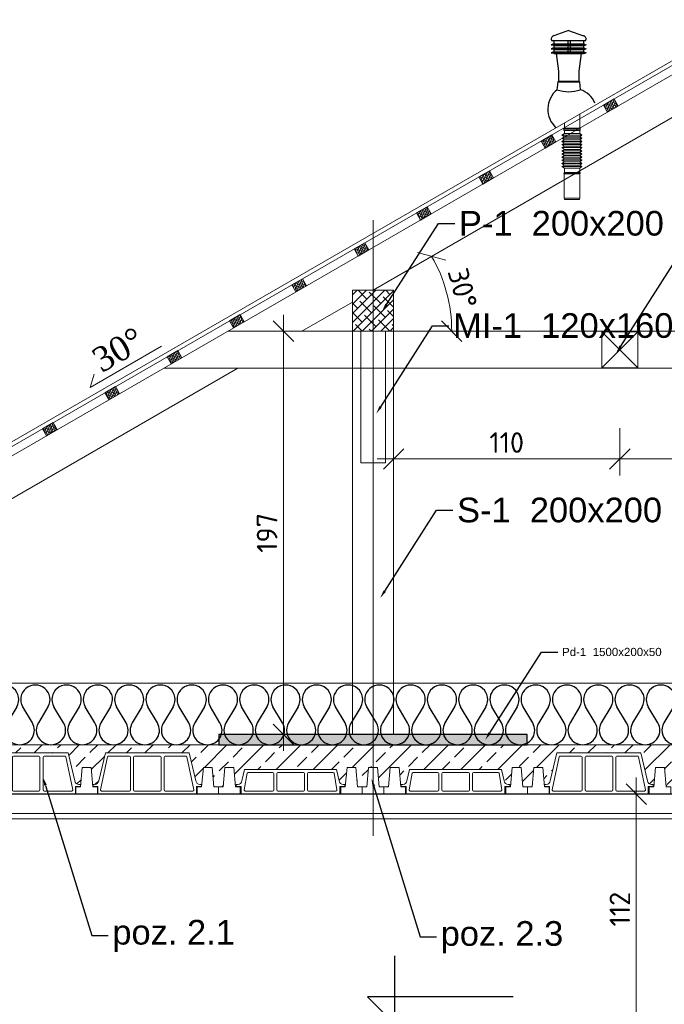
# Model space of a CAD drawing. Header units: millimetres. Extents: x 30042 to 52526, y 144 to 6858.
# Tile 20 of 28: x 41749 to 42062, y 4401 to 4880. Entities that reach past the tile are written whole.
import ezdxf
from ezdxf import colors
from ezdxf.entities.mleader import LeaderData, LeaderLine
from ezdxf.enums import TextEntityAlignment as Align
from ezdxf.math import Vec2, Vec3

# ---------------------------------------------------------------- set-up
doc = ezdxf.new("R2010")
doc.units = ezdxf.units.MM
doc.header["$LTSCALE"] = 100
doc.layers.add('BD_itc', color=1, linetype='Continuous')
for name, color, linetype, lineweight in [('BS_3d-krokiew', 42, 'Continuous', 5), ('Dachy', 7, 'Continuous', 9), ('sciany_wew', 7, 'Continuous', 18)]:
    doc.layers.add(name, color=color, linetype=linetype, lineweight=lineweight)
doc.styles.add('ISO', font='isocpeur.ttf')
doc.styles.add('ISOC', font='isocpeur.ttf')
doc.styles.get("Standard").update_dxf_attribs({"font": 'arial.ttf'})
doc.dimstyles.new('Ł_B 1-50', dxfattribs={"dimtxt": 10, "dimasz": 10, "dimexe": 8, "dimexo": 1, "dimgap": 3, "dimtad": 1, "dimdec": 0, "dimrnd": 0.5, "dimzin": 1, "dimdsep": 46, "dimtxsty": 'ISO', "dimblk": 'OBLIQUE', "dimcen": 10, "dimdle": 8, "dimclrd": 256, "dimclre": 256, "dimclrt": 7, "dimadec": 0, "dimazin": 0, "dimtfac": 1, "dimtdec": 0, "dimtix": 1, "dimtmove": 0, "dimatfit": 2, "dimfxl": 15, "dimfxlon": 1, "dimlwd": -1, "dimlwe": -1, "dimarcsym": 2})

# ---------------------------------------------------------------- blocks, each defined once
blk = doc.blocks.new('*U451')
h = blk.add_hatch(color=256)
h.dxf.hatch_style = 1
h.paths.add_polyline_path([(500, 349.33), (486.67, 349.33), (500, 336)])
blk.add_lwpolyline([(557.64, 349.33), (500, 349.33), (500, 369.33)])
blk.add_lwpolyline([(500, 336), (500, 349.33), (486.67, 349.33)], close=True)
for p in [(500, 336), (0, 0)]:
    blk.add_point(p)
at = {"style": 'ISOC', "flags": 2}
blk.add_attdef('WYSOKOŚĆ', text='', height=10, dxfattribs=at).set_placement((502.65, 349.33), align=Align.BOTTOM_LEFT)
blk = doc.blocks.new('*U253')
blk.add_lwpolyline([(500, 300), (500, 286.67), (486.67, 286.67)], close=True)
blk.add_lwpolyline([(557.64, 286.67), (500, 286.67), (500, 266.67)])
for p in [(500, 300), (0, 0)]:
    blk.add_point(p)
at = {"style": 'ISOC', "flags": 2}
blk.add_attdef('WYSOKOŚĆ', text='', height=10, dxfattribs=at).set_placement((502.65, 268.67), align=Align.BOTTOM_LEFT)
blk = doc.blocks.new('postak')
at = {"color": 3, "lineweight": 5}
for p, q in [((12700.5, -8265), (12668.1, -8400.6)), ((12711.4, -8284), (12677.5, -8444.4)), ((12700.5, -8265), (13108.5, -8265)), ((12716.3, -8280), (12817.4, -8280)), ((12822.4, -8285), (12822.4, -8445)), ((12837.4, -8285), (12837.4, -8445)), ((12842.4, -8280), (12966.7, -8280)), ((12971.7, -8285), (12971.7, -8445)), ((12986.7, -8285), (12986.7, -8445)), ((12991.7, -8280), (13092.8, -8280)), ((13097.6, -8283.8), (13131.6, -8445)), ((13108.5, -8265), (13141, -8400.6)), ((12640.5, -8428), (12640.5, -8418)), ((12640.5, -8418), (12648.3, -8418)), ((12640.5, -8428), (12664.5, -8428)), ((12664.5, -8465), (12664.5, -8428)), ((13144.5, -8428), (13168.5, -8428)), ((13144.5, -8465), (13144.5, -8428)), ((13160.8, -8418), (13168.5, -8418)), ((13168.5, -8428), (13168.5, -8418)), ((12664.5, -8465), (13144.5, -8465)), ((12682.5, -8450), (12817.4, -8450)), ((12842.4, -8450), (12966.7, -8450)), ((12991.7, -8450), (13126.6, -8450))]:
    blk.add_line(p, q, dxfattribs=at)
for centre, radius, start, end in [((12716.3, -8285), 5, 90, 168.0807), ((12817.4, -8285), 5, 0, 90), ((12842.4, -8285), 5, 90, 180), ((12966.7, -8285), 5, 0, 90), ((12991.7, -8285), 5, 90, 180), ((13092.8, -8285), 5, 13.4534, 90), ((12648.3, -8398), 20, 270, 352.5885), ((13160.8, -8398), 20, 187.4115, 270), ((12682.5, -8445), 5, 172.5885, 270), ((12817.4, -8445), 5, 270, 0), ((12842.4, -8445), 5, 180, 270), ((12966.7, -8445), 5, 270, 0), ((12991.7, -8445), 5, 180, 270), ((13126.6, -8445), 5, 270, 7.4115)]:
    blk.add_arc(centre, radius, start, end, dxfattribs=at)
blk = doc.blocks.new('125')
at = {"lineweight": 5}
for p, q in [((-376.8, 120), (-389.2, 64.4)), ((-364.6, 101.1), (-378.1, 20.8)), ((-376.8, 120), (71.2, 120)), ((-359.7, 105), (-239.9, 105)), ((-234.9, 100), (-234.9, 20)), ((-219.9, 100), (-219.9, 20)), ((-214.9, 105), (-90.6, 105)), ((-85.6, 100), (-85.6, 20)), ((-70.6, 100), (-70.6, 20)), ((-65.6, 105), (54.2, 105)), ((59.1, 101.1), (72.6, 20.8)), ((71.2, 120), (83.7, 64.4)), ((-416.8, 37), (-416.8, 47)), ((-416.8, 47), (-409, 47)), ((-416.8, 37), (-392.8, 37)), ((-392.8, 0), (-392.8, 37)), ((-392.8, 0), (87.2, 0)), ((-373.2, 15), (-239.9, 15)), ((-214.9, 15), (-90.6, 15)), ((-65.6, 15), (69.3, 15)), ((87.2, 0), (87.2, 37)), ((87.2, 37), (111.2, 37)), ((103.5, 47), (111.2, 47)), ((111.2, 37), (111.2, 47))]:
    blk.add_line(p, q, dxfattribs=at)
for centre, radius, start, end in [((-359.7, 100), 5, 90, 167.3906), ((-239.9, 100), 5, 0, 90), ((-214.9, 100), 5, 90, 180), ((-90.6, 100), 5, 0, 90), ((-65.6, 100), 5, 90, 180), ((54.2, 100), 5, 12.6094, 90), ((-409, 67), 20, 270, 352.5885), ((103.5, 67), 20, 187.4115, 270), ((-373.2, 20), 5, 170.4482, 270), ((-239.9, 20), 5, 270, 0), ((-214.9, 20), 5, 180, 270), ((-90.6, 20), 5, 270, 0), ((-65.6, 20), 5, 180, 270), ((67.6, 20), 5, 270, 9.5518)]:
    blk.add_arc(centre, radius, start, end, dxfattribs=at)
blk = doc.blocks.new('IZ-OC2')
blk.add_lwpolyline([(0, 0, 0.579795), (0.202, 0.353), (0.048, 0.616, -1.746806), (0.452, 0.616), (0.298, 0.353, 1.746806), (0.702, 0.353), (0.548, 0.616, -1.746806), (0.952, 0.616), (0.798, 0.353, 0.579795), (1, 0)], format="xyb")
blk = doc.blocks.new('*U453')
h = blk.add_hatch(color=256)
h.dxf.hatch_style = 1
h.paths.add_polyline_path([(519.21, 312), (505.88, 298.67), (519.21, 298.67)])
blk.add_lwpolyline([(519.21, 312), (519.21, 298.67), (505.88, 298.67)], close=True)
blk.add_lwpolyline([(576.85, 298.67), (519.21, 298.67), (519.21, 278.67)])
for p in [(519.21, 312), (0, 0)]:
    blk.add_point(p)
at = {"style": 'ISOC', "flags": 2}
blk.add_attdef('WYSOKOŚĆ', text='', height=10, dxfattribs=at).set_placement((521.86, 280.67), align=Align.BOTTOM_LEFT)
blk = doc.blocks.new('*U499')
blk.add_lwpolyline([(405.5, 213.33), (347.86, 213.33), (347.86, 233.33)])
blk.add_lwpolyline([(347.86, 200), (347.86, 213.33), (334.53, 213.33)], close=True)
for p in [(347.86, 200), (0, 0)]:
    blk.add_point(p)
at = {"style": 'ISOC', "flags": 2}
blk.add_attdef('WYSOKOŚĆ', text='', height=10, dxfattribs=at).set_placement((350.52, 213.33), align=Align.BOTTOM_LEFT)
blk = doc.blocks.new('_Oblique')
at = {"color": 0, "linetype": 'ByBlock', "lineweight": -2}
blk.add_line((-0.5, -0.5), (0.5, 0.5), dxfattribs=at)
blk = doc.blocks.new('*D500')
at = {"layer": 'Defpoints', "color": 0, "transparency": 16777216}
for p in [(41974.61, 4503.59), (42048.64, 4503.59), (41974.61, 4391.59)]:
    blk.add_point(p, dxfattribs=at)
at = {"layer": 'sciany_wew', "transparency": 16777216}
for p, q in [((42048.64, 4383.59), (42048.64, 4511.59)), ((42033.64, 4503.59), (42056.64, 4503.59)), ((42033.64, 4391.59), (42056.64, 4391.59))]:
    blk.add_line(p, q, dxfattribs=at)
at = {"layer": 'sciany_wew', "transparency": 16777216, "xscale": 10, "yscale": 10, "zscale": 10}
for p, rotation in [((42048.64, 4503.59), 90), ((42048.64, 4391.59), 270)]:
    blk.add_blockref('_Oblique', p, dxfattribs=dict(at, rotation=rotation))
at = {"layer": 'sciany_wew', "color": 7, "transparency": 16777216, "insert": (42040.64, 4447.59), "char_height": 10, "attachment_point": 5, "rotation": 90, "style": 'ISO'}
blk.add_mtext('112', dxfattribs=at)
blk = doc.blocks.new('*D679')
at = {"layer": 'Defpoints', "color": 0, "transparency": 16777216}
for p in [(41930.61, 4728.84), (41877.04, 4532.59), (41930.61, 4532.59)]:
    blk.add_point(p, dxfattribs=at)
at = {"layer": 'sciany_wew', "transparency": 16777216}
for p, q in [((41877.04, 4736.84), (41877.04, 4524.59)), ((41892.04, 4728.84), (41869.04, 4728.84)), ((41892.04, 4532.59), (41869.04, 4532.59))]:
    blk.add_line(p, q, dxfattribs=at)
at = {"layer": 'sciany_wew', "transparency": 16777216, "xscale": 10, "yscale": 10, "zscale": 10}
for p, rotation in [((41877.04, 4728.84), 90), ((41877.04, 4532.59), 270)]:
    blk.add_blockref('_Oblique', p, dxfattribs=dict(at, rotation=rotation))
at = {"layer": 'sciany_wew', "color": 7, "transparency": 16777216, "insert": (41869.04, 4630.72), "char_height": 10, "attachment_point": 5, "rotation": 90, "style": 'ISO'}
blk.add_mtext('197', dxfattribs=at)
blk = doc.blocks.new('bgb')
at = {"layer": 'sciany_wew'}
for p, q in [((41672.79, 4779), (41690.29, 4761.5)), ((41672.79, 4761.5), (41690.29, 4779))]:
    blk.add_line(p, q, dxfattribs=at)
blk.add_lwpolyline([(41672.79, 4761.5), (41690.29, 4761.5), (41690.29, 4779), (41672.79, 4779)], close=True, dxfattribs=at)
blk = doc.blocks.new('*D682')
at = {"layer": 'Defpoints', "color": 0, "transparency": 16777216}
for p in [(41930.61, 4728.84), (42040.61, 4719.84), (42040.61, 4666.69)]:
    blk.add_point(p, dxfattribs=at)
at = {"layer": 'sciany_wew', "transparency": 16777216}
for p, q in [((41930.61, 4681.69), (41930.61, 4658.69)), ((42040.61, 4681.69), (42040.61, 4658.69)), ((41922.61, 4666.69), (42048.61, 4666.69))]:
    blk.add_line(p, q, dxfattribs=at)
at = {"layer": 'sciany_wew', "transparency": 16777216, "xscale": 10, "yscale": 10, "zscale": 10, "rotation": 180}
blk.add_blockref('_Oblique', (41930.61, 4666.69), dxfattribs=at)
at = {"layer": 'sciany_wew', "transparency": 16777216, "xscale": 10, "yscale": 10, "zscale": 10}
blk.add_blockref('_Oblique', (42040.61, 4666.69), dxfattribs=at)
at = {"layer": 'sciany_wew', "color": 7, "transparency": 16777216, "insert": (41985.61, 4674.69), "char_height": 10, "attachment_point": 5, "style": 'ISO'}
blk.add_mtext('110', dxfattribs=at)
blk = doc.blocks.new('*D683')
at = {"layer": 'Defpoints', "color": 0, "transparency": 16777216}
for p in [(42040.61, 4719.84), (42160.61, 4719.84), (42160.61, 4666.69)]:
    blk.add_point(p, dxfattribs=at)
at = {"layer": 'sciany_wew', "transparency": 16777216}
for p, q in [((42040.61, 4681.69), (42040.61, 4658.69)), ((42160.61, 4681.69), (42160.61, 4658.69)), ((42032.61, 4666.69), (42168.61, 4666.69))]:
    blk.add_line(p, q, dxfattribs=at)
at = {"layer": 'sciany_wew', "transparency": 16777216, "xscale": 10, "yscale": 10, "zscale": 10, "rotation": 180}
blk.add_blockref('_Oblique', (42040.61, 4666.69), dxfattribs=at)
at = {"layer": 'sciany_wew', "transparency": 16777216, "xscale": 10, "yscale": 10, "zscale": 10}
blk.add_blockref('_Oblique', (42160.61, 4666.69), dxfattribs=at)
at = {"layer": 'sciany_wew', "color": 7, "transparency": 16777216, "insert": (42100.61, 4674.69), "char_height": 10, "attachment_point": 5, "style": 'ISO'}
blk.add_mtext('120', dxfattribs=at)
blk = doc.blocks.new('*D686')
at = {"layer": 'Defpoints', "color": 0, "transparency": 16777216}
for p in [(42118.61, 4863.16), (41920.61, 4748.84), (41957.53, 4742.74), (41849.97, 4728.84), (42351.25, 4728.84)]:
    blk.add_point(p, dxfattribs=at)
at = {"layer": 'sciany_wew', "transparency": 16777216}
blk.add_arc((41885.97, 4728.84), 72.9, 0, 30, dxfattribs=at)
at = {"layer": 'sciany_wew', "transparency": 16777216, "xscale": 10, "yscale": 10, "zscale": 10}
for p, rotation in [((41949.1, 4765.29), 119.9999999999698), ((41958.86, 4728.84), 270)]:
    blk.add_blockref('_Oblique', p, dxfattribs=dict(at, rotation=rotation))
at = {"layer": 'sciany_wew', "color": 7, "transparency": 16777216, "insert": (41964.11, 4749.78), "char_height": 10, "attachment_point": 5, "rotation": 285, "style": 'ISO'}
blk.add_mtext('30%%d', dxfattribs=at)

msp = doc.modelspace()

# ---------------------------------------------------------------- hatches: boundary and pattern name
msp.add_hatch(color=256).paths.add_polyline_path([(41845.61, 4527.59), (41995.61, 4527.59), (41995.61, 4532.59), (41845.61, 4532.59)])
h = msp.add_hatch()
h.set_pattern_fill('ANSI33', color=256, scale=2, style=0)
edge = h.paths.add_edge_path()
edge.add_line((41731.47, 4523.59), (41772.27, 4523.59))
edge.add_line((41772.27, 4523.59), (41775.51, 4510.03))
edge.add_arc((41777.49, 4510.29), 2, 187.4115, 270)
edge.add_line((41777.49, 4508.29), (41778.42, 4508.29))
edge.add_line((41778.42, 4508.29), (41779.17, 4516.59))
edge.add_line((41779.17, 4516.59), (41783.47, 4516.59))
edge.add_line((41783.47, 4516.59), (41784.21, 4508.29))
edge.add_line((41784.21, 4508.29), (41785.16, 4508.29))
edge.add_arc((41785.16, 4510.29), 2, 270, 352.5885)
edge.add_line((41787.14, 4510.03), (41790.38, 4523.59))
edge.add_line((41790.38, 4523.59), (41831.18, 4523.59))
edge.add_line((41831.18, 4523.59), (41834.43, 4510.03))
edge.add_arc((41836.41, 4510.29), 2, 187.4115, 270)
edge.add_line((41836.41, 4508.29), (41837.34, 4508.29))
edge.add_line((41837.34, 4508.29), (41838.08, 4516.59))
edge.add_line((41838.08, 4516.59), (41842.38, 4516.59))
edge.add_line((41842.38, 4516.59), (41843.23, 4507.09))
edge.add_line((41843.23, 4507.09), (41845.48, 4507.09))
edge.add_line((41845.48, 4507.09), (41845.48, 4507.09))
edge.add_line((41845.48, 4507.09), (41847.73, 4507.09))
edge.add_line((41847.73, 4507.09), (41848.58, 4516.59))
edge.add_line((41848.58, 4516.59), (41852.88, 4516.59))
edge.add_line((41852.88, 4516.59), (41853.73, 4507.09))
edge.add_line((41853.73, 4507.09), (41855.98, 4507.09))
edge.add_line((41855.98, 4507.09), (41855.98, 4503.59))
edge.add_line((41855.98, 4503.59), (41856.48, 4503.59))
edge.add_line((41856.48, 4503.59), (41856.48, 4507.29))
edge.add_line((41856.48, 4507.29), (41854.08, 4507.29))
edge.add_line((41854.08, 4507.29), (41854.08, 4508.29))
edge.add_line((41854.08, 4508.29), (41854.86, 4508.29))
edge.add_ellipse((41854.86, 4510.29), major_axis=(-1.41, 1.41), ratio=1, start_angle=135, end_angle=217.5885)
edge.add_line((41856.84, 4510.03), (41858.08, 4515.59))
edge.add_line((41858.08, 4515.59), (41870.03, 4515.59))
edge.add_line((41870.03, 4515.59), (41870.03, 4527.59))
edge.add_line((41870.03, 4527.59), (41845.61, 4527.59))
edge.add_line((41845.61, 4527.59), (41600.61, 4527.59))
edge.add_line((41600.61, 4527.59), (41600.61, 4507.09))
edge.add_line((41600.61, 4507.09), (41601.57, 4507.09))
edge.add_line((41601.57, 4507.09), (41602.42, 4516.59))
edge.add_line((41602.42, 4516.59), (41606.72, 4516.59))
edge.add_line((41606.72, 4516.59), (41607.47, 4508.29))
edge.add_line((41607.47, 4508.29), (41608.41, 4508.29))
edge.add_arc((41608.41, 4510.29), 2, 270, 352.5885)
edge.add_line((41610.4, 4510.03), (41613.64, 4523.59))
edge.add_line((41613.64, 4523.59), (41654.44, 4523.59))
edge.add_line((41654.44, 4523.59), (41657.68, 4510.03))
edge.add_arc((41659.67, 4510.29), 2, 187.4115, 270)
edge.add_line((41659.67, 4508.29), (41660.6, 4508.29))
edge.add_line((41660.6, 4508.29), (41661.34, 4516.59))
edge.add_line((41661.34, 4516.59), (41665.64, 4516.59))
edge.add_line((41665.64, 4516.59), (41666.38, 4508.29))
edge.add_line((41666.38, 4508.29), (41667.33, 4508.29))
edge.add_arc((41667.33, 4510.29), 2, 270, 352.5885)
edge.add_line((41669.31, 4510.03), (41672.55, 4523.59))
edge.add_line((41672.55, 4523.59), (41713.35, 4523.59))
edge.add_line((41713.35, 4523.59), (41716.6, 4510.03))
edge.add_arc((41718.58, 4510.29), 2, 187.4115, 270)
edge.add_line((41718.58, 4508.29), (41719.51, 4508.29))
edge.add_line((41719.51, 4508.29), (41720.25, 4516.59))
edge.add_line((41720.25, 4516.59), (41724.55, 4516.59))
edge.add_line((41724.55, 4516.59), (41725.3, 4508.29))
edge.add_line((41725.3, 4508.29), (41726.24, 4508.29))
edge.add_arc((41726.24, 4510.29), 2, 270, 352.5885)
edge.add_line((41728.22, 4510.03), (41731.47, 4523.59))
h = msp.add_hatch()
h.set_pattern_fill('ANSI33', color=256, scale=2, style=0)
h.paths.add_polyline_path([(41904.86, 4503.59), (41904.86, 4507.09), (41907.11, 4507.09), (41907.96, 4516.59), (41912.26, 4516.59), (41913.11, 4507.09), (41917.61, 4507.09), (41918.46, 4516.59), (41920.61, 4516.59), (41920.61, 4527.59), (41870.03, 4527.59), (41870.03, 4515.59), (41902.88, 4515.59), (41904.13, 4510.03), (41904.13, 4509.99), (41904.14, 4509.94), (41904.15, 4509.9), (41904.16, 4509.85), (41904.17, 4509.81), (41904.18, 4509.77), (41904.19, 4509.72), (41904.21, 4509.68), (41904.22, 4509.64), (41904.24, 4509.6), (41904.25, 4509.55), (41904.27, 4509.51), (41904.29, 4509.47), (41904.31, 4509.43), (41904.33, 4509.39), (41904.35, 4509.35), (41904.37, 4509.31), (41904.39, 4509.27), (41904.41, 4509.23), (41904.44, 4509.19), (41904.46, 4509.16), (41904.49, 4509.12), (41904.52, 4509.08), (41904.54, 4509.05), (41904.57, 4509.01), (41904.6, 4508.98), (41904.63, 4508.95), (41904.66, 4508.91), (41904.69, 4508.88), (41904.72, 4508.85), (41904.76, 4508.82), (41904.79, 4508.79), (41904.83, 4508.76), (41904.86, 4508.73), (41904.9, 4508.7), (41904.93, 4508.67), (41904.97, 4508.65), (41905.01, 4508.62), (41905.04, 4508.6), (41905.08, 4508.58), (41905.12, 4508.55), (41905.16, 4508.53), (41905.2, 4508.51), (41905.24, 4508.49), (41905.28, 4508.47), (41905.32, 4508.45), (41905.36, 4508.43), (41905.41, 4508.42), (41905.45, 4508.4), (41905.49, 4508.39), (41905.53, 4508.38), (41905.58, 4508.36), (41905.62, 4508.35), (41905.66, 4508.34), (41905.71, 4508.33), (41905.75, 4508.32), (41905.8, 4508.31), (41905.84, 4508.31), (41905.89, 4508.3), (41905.93, 4508.3), (41905.98, 4508.29), (41906.02, 4508.29), (41906.07, 4508.29), (41906.11, 4508.29), (41906.88, 4508.29), (41906.88, 4507.29), (41904.48, 4507.29), (41904.48, 4503.59)])
at = {"layer": 'BS_3d-krokiew'}
h = msp.add_hatch(dxfattribs=at)
h.set_pattern_fill('ANSI38', color=256, scale=0.25, angle=145, style=0)
h.set_pattern_definition([(110, (48950.1362, 3676.7293), (0.74588102, 0.27147849), []), (20, (48950.1362, 3676.7293), (1.76324052, -0.20292404), [1.984375, -1.190625])])
h.paths.add_polyline_path([(42034.63, 4835.46), (42039.83, 4838.46), (42037.83, 4841.92), (42032.63, 4838.92)])
h = msp.add_hatch(dxfattribs=at)
h.set_pattern_fill('ANSI38', color=256, scale=0.25, angle=145, style=0)
h.set_pattern_definition([(110, (48980.4471, 3659.2293), (0.74588102, 0.27147849), []), (20, (48980.4471, 3659.2293), (1.76324052, -0.20292404), [1.984375, -1.190625])])
h.paths.add_polyline_path([(42004.32, 4817.96), (42009.52, 4820.96), (42007.52, 4824.42), (42002.32, 4821.42)])
h = msp.add_hatch(dxfattribs=at)
h.set_pattern_fill('ANSI38', color=256, scale=0.25, angle=145, style=0)
h.set_pattern_definition([(110, (49010.758, 3641.7293), (0.74588102, 0.27147849), []), (20, (49010.758, 3641.7293), (1.76324052, -0.20292404), [1.984375, -1.190625])])
h.paths.add_polyline_path([(41974.01, 4800.46), (41979.21, 4803.46), (41977.21, 4806.92), (41972.01, 4803.92)])
h = msp.add_hatch(dxfattribs=at)
h.set_pattern_fill('ANSI38', color=256, scale=0.25, angle=145, style=0)
h.set_pattern_definition([(110, (49041.0689, 3624.2293), (0.74588102, 0.27147849), []), (20, (49041.0689, 3624.2293), (1.76324052, -0.20292404), [1.984375, -1.190625])])
h.paths.add_polyline_path([(41943.7, 4782.96), (41948.9, 4785.96), (41946.9, 4789.42), (41941.7, 4786.42)])
h = msp.add_hatch(dxfattribs=at)
h.set_pattern_fill('ANSI38', color=256, scale=0.25, angle=145, style=0)
h.set_pattern_definition([(110, (49071.3798, 3606.7293), (0.74588102, 0.27147849), []), (20, (49071.3798, 3606.7293), (1.76324052, -0.20292404), [1.984375, -1.190625])])
h.paths.add_polyline_path([(41913.39, 4765.46), (41918.59, 4768.46), (41916.59, 4771.92), (41911.39, 4768.92)])
h = msp.add_hatch(dxfattribs=at)
h.set_pattern_fill('ANSI38', color=256, scale=0.25, angle=145, style=0)
h.set_pattern_definition([(110, (49101.6907, 3589.2293), (0.74588102, 0.27147849), []), (20, (49101.6907, 3589.2293), (1.76324052, -0.20292404), [1.984375, -1.190625])])
h.paths.add_polyline_path([(41883.08, 4747.96), (41888.27, 4750.96), (41886.27, 4754.42), (41881.08, 4751.42)])
h = msp.add_hatch(dxfattribs=at)
h.set_pattern_fill('ANSI38', color=256)
h.set_pattern_definition([(45, (0, 50.0992), (-2.24506403, 2.24506403), []), (135, (0, 50.0992), (-6.7351921, 2.24506403), [7.9375, -4.7625])])
h.paths.add_polyline_path([(41920.61, 4748.84), (41917.04, 4748.84), (41910.61, 4745.84), (41910.61, 4728.84), (41920.61, 4728.84)])
h.paths.add_polyline_path([(41930.61, 4748.84), (41920.61, 4748.84), (41920.61, 4728.84), (41926.61, 4728.84), (41930.61, 4728.84)])
h.paths.add_polyline_path([(41917.04, 4748.84), (41910.61, 4748.84), (41910.61, 4745.84)], flags=17)
h = msp.add_hatch(dxfattribs=at)
h.set_pattern_fill('ANSI38', color=256, scale=0.25, angle=145, style=0)
h.set_pattern_definition([(110, (49132.00155, 3571.7293), (0.74588102, 0.27147849), []), (20, (49132.00155, 3571.7293), (1.76324052, -0.20292404), [1.984375, -1.190625])])
h.paths.add_polyline_path([(41852.77, 4730.46), (41857.96, 4733.46), (41855.96, 4736.92), (41850.77, 4733.92)])
h = msp.add_hatch(dxfattribs=at)
h.set_pattern_fill('ANSI38', color=256, scale=0.25, angle=145, style=0)
h.set_pattern_definition([(110, (49162.31244, 3554.2293), (0.74588102, 0.27147849), []), (20, (49162.31244, 3554.2293), (1.763240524, -0.20292404), [1.984375, -1.190625])])
h.paths.add_polyline_path([(41822.46, 4712.96), (41827.65, 4715.96), (41825.65, 4719.42), (41820.46, 4716.42)])
h = msp.add_hatch(dxfattribs=at)
h.set_pattern_fill('ANSI38', color=256, scale=0.25, angle=145, style=0)
h.set_pattern_definition([(110, (49192.6233, 3536.7293), (0.74588102, 0.27147849), []), (20, (49192.6233, 3536.7293), (1.763240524, -0.20292404), [1.984375, -1.190625])])
h.paths.add_polyline_path([(41792.15, 4695.46), (41797.34, 4698.46), (41795.34, 4701.92), (41790.15, 4698.92)])
h = msp.add_hatch(dxfattribs=at)
h.set_pattern_fill('ANSI38', color=256, scale=0.25, angle=145, style=0)
h.set_pattern_definition([(110, (49222.9342, 3519.2293), (0.74588102, 0.27147849), []), (20, (49222.9342, 3519.2293), (1.763240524, -0.20292404), [1.984375, -1.190625])])
h.paths.add_polyline_path([(41761.83, 4677.96), (41767.03, 4680.96), (41765.03, 4684.42), (41759.83, 4681.42)])
at = {"layer": 'sciany_wew'}
h = msp.add_hatch(dxfattribs=at)
h.set_pattern_fill('ANSI33', color=256, scale=2, style=0)
edge = h.paths.add_edge_path()
edge.add_line((42280.61, 4527.59), (42205.61, 4527.59))
edge.add_line((42205.61, 4527.59), (41920.61, 4527.59))
edge.add_line((41920.61, 4527.59), (41920.61, 4516.59))
edge.add_line((41920.61, 4516.59), (41922.76, 4516.59))
edge.add_line((41922.76, 4516.59), (41923.61, 4507.09))
edge.add_line((41923.61, 4507.09), (41925.86, 4507.09))
edge.add_line((41925.86, 4507.09), (41928.11, 4507.09))
edge.add_line((41928.11, 4507.09), (41928.96, 4516.59))
edge.add_line((41928.96, 4516.59), (41933.26, 4516.59))
edge.add_line((41933.26, 4516.59), (41934.09, 4507.29))
edge.add_line((41934.09, 4507.29), (41934.33, 4507.29))
edge.add_line((41934.33, 4507.29), (41934.33, 4508.29))
edge.add_line((41934.33, 4508.29), (41935.1, 4508.29))
edge.add_ellipse((41935.1, 4510.29), major_axis=(1.41, 1.41), ratio=1, start_angle=225, end_angle=307.5885)
edge.add_line((41937.09, 4510.03), (41938.33, 4515.59))
edge.add_line((41938.33, 4515.59), (41983.13, 4515.59))
edge.add_line((41983.13, 4515.59), (41984.37, 4510.03))
edge.add_ellipse((41986.36, 4510.29), major_axis=(1.41, 1.41), ratio=1, start_angle=142.4115, end_angle=225)
edge.add_line((41986.36, 4508.29), (41987.13, 4508.29))
edge.add_line((41987.13, 4508.29), (41987.13, 4507.09))
edge.add_line((41987.13, 4507.09), (41987.48, 4507.09))
edge.add_line((41987.48, 4507.09), (41988.33, 4516.59))
edge.add_line((41988.33, 4516.59), (41992.63, 4516.59))
edge.add_line((41992.63, 4516.59), (41993.48, 4507.09))
edge.add_line((41993.48, 4507.09), (41995.73, 4507.09))
edge.add_line((41995.73, 4507.09), (41997.98, 4507.09))
edge.add_line((41997.98, 4507.09), (41998.83, 4516.59))
edge.add_line((41998.83, 4516.59), (42003.13, 4516.59))
edge.add_line((42003.13, 4516.59), (42003.88, 4508.29))
edge.add_line((42003.88, 4508.29), (42004.83, 4508.29))
edge.add_arc((42004.83, 4510.29), 2, 270, 352.5885)
edge.add_line((42006.81, 4510.03), (42010.06, 4523.59))
edge.add_line((42010.06, 4523.59), (42050.86, 4523.59))
edge.add_line((42050.86, 4523.59), (42054.1, 4510.03))
edge.add_arc((42056.08, 4510.29), 2, 187.4115, 270)
edge.add_line((42056.08, 4508.29), (42056.86, 4508.29))
edge.add_line((42056.86, 4508.29), (42056.86, 4507.09))
edge.add_line((42056.86, 4507.09), (42057.16, 4507.09))
edge.add_line((42057.16, 4507.09), (42058.01, 4516.59))
edge.add_line((42058.01, 4516.59), (42062.31, 4516.59))
edge.add_line((42062.31, 4516.59), (42063.15, 4507.29))
edge.add_line((42063.15, 4507.29), (42063.43, 4507.29))
edge.add_line((42063.43, 4507.29), (42063.43, 4508.29))
edge.add_line((42063.43, 4508.29), (42064.2, 4508.29))
edge.add_arc((42064.2, 4510.29), 2, 270, 352.5885)
edge.add_line((42066.19, 4510.03), (42069.43, 4523.59))
edge.add_line((42069.43, 4523.59), (42110.23, 4523.59))
edge.add_line((42110.23, 4523.59), (42113.47, 4510.03))
edge.add_arc((42115.46, 4510.29), 2, 187.4115, 270)
edge.add_line((42115.46, 4508.29), (42116.23, 4508.29))
edge.add_line((42116.23, 4508.29), (42116.23, 4507.09))
edge.add_line((42116.23, 4507.09), (42116.54, 4507.09))
edge.add_line((42116.54, 4507.09), (42117.39, 4516.59))
edge.add_line((42117.39, 4516.59), (42121.69, 4516.59))
edge.add_line((42121.69, 4516.59), (42122.52, 4507.29))
edge.add_line((42122.52, 4507.29), (42122.81, 4507.29))
edge.add_line((42122.81, 4507.29), (42122.81, 4508.29))
edge.add_line((42122.81, 4508.29), (42123.58, 4508.29))
edge.add_arc((42123.58, 4510.29), 2, 270, 352.5885)
edge.add_line((42125.56, 4510.03), (42128.81, 4523.59))
edge.add_line((42128.81, 4523.59), (42169.61, 4523.59))
edge.add_line((42169.61, 4523.59), (42172.85, 4510.03))
edge.add_arc((42174.83, 4510.29), 2, 187.4115, 270)
edge.add_line((42174.83, 4508.29), (42175.78, 4508.29))
edge.add_line((42175.78, 4508.29), (42176.52, 4516.59))
edge.add_line((42176.52, 4516.59), (42180.82, 4516.59))
edge.add_line((42180.82, 4516.59), (42181.67, 4507.09))
edge.add_line((42181.67, 4507.09), (42183.92, 4507.09))
edge.add_line((42183.92, 4507.09), (42183.92, 4503.59))
edge.add_line((42183.92, 4503.59), (42195.36, 4503.59))
edge.add_line((42195.36, 4503.59), (42195.36, 4507.09))
edge.add_line((42195.36, 4507.09), (42197.61, 4507.09))
edge.add_line((42197.61, 4507.09), (42198.46, 4516.59))
edge.add_line((42198.46, 4516.59), (42202.76, 4516.59))
edge.add_line((42202.76, 4516.59), (42203.61, 4507.09))
edge.add_line((42203.61, 4507.09), (42205.86, 4507.09))
edge.add_line((42205.86, 4507.09), (42205.86, 4507.09))
edge.add_line((42205.86, 4507.09), (42208.11, 4507.09))
edge.add_line((42208.11, 4507.09), (42208.96, 4516.59))
edge.add_line((42208.96, 4516.59), (42213.26, 4516.59))
edge.add_line((42213.26, 4516.59), (42214, 4508.29))
edge.add_line((42214, 4508.29), (42214.86, 4508.29))
edge.add_ellipse((42214.86, 4510.29), major_axis=(-1.41, 1.41), ratio=1, start_angle=135, end_angle=217.5885)
edge.add_line((42216.84, 4510.03), (42218.08, 4515.59))
edge.add_line((42218.08, 4515.59), (42262.88, 4515.59))
edge.add_line((42262.88, 4515.59), (42264.13, 4510.03))
edge.add_ellipse((42266.11, 4510.29), major_axis=(1.41, 1.41), ratio=1, start_angle=142.4115, end_angle=225)
edge.add_line((42266.11, 4508.29), (42266.88, 4508.29))
edge.add_line((42266.88, 4508.29), (42266.88, 4507.29))
edge.add_line((42266.88, 4507.29), (42264.48, 4507.29))
edge.add_line((42264.48, 4507.29), (42264.48, 4503.59))
edge.add_line((42264.48, 4503.59), (42275.36, 4503.59))
edge.add_line((42275.36, 4503.59), (42275.36, 4507.09))
edge.add_line((42275.36, 4507.09), (42277.61, 4507.09))
edge.add_line((42277.61, 4507.09), (42278.46, 4516.59))
edge.add_line((42278.46, 4516.59), (42280.61, 4516.59))
edge.add_line((42280.61, 4516.59), (42280.61, 4527.59))

# ---------------------------------------------------------------- linework, layer by layer
at = {"color": 0}
for p, q in [((42015.74, 4875.28), (42008.49, 4872.69)), ((42015.74, 4875.28), (42022.99, 4872.69)), ((42008.59, 4868.73), (42007.19, 4868.32)), ((42023.97, 4870.19), (42007.51, 4870.19)), ((42008.14, 4872.25), (42008.14, 4872.25)), ((42008.59, 4870.19), (42008.59, 4868.73)), ((42008.59, 4868.73), (42022.89, 4868.73)), ((42015.37, 4870.21), (42015.37, 4868.73)), ((42016.49, 4870.21), (42016.49, 4868.73)), ((42022.89, 4870.19), (42022.89, 4868.73)), ((42022.89, 4868.73), (42024.3, 4868.32)), ((42023.34, 4872.25), (42023.34, 4872.25)), ((42007.19, 4868.32), (42024.3, 4868.32)), ((42008.59, 4867.91), (42007.19, 4868.32)), ((42008.59, 4866.76), (42007.19, 4866.35)), ((42007.19, 4866.35), (42024.3, 4866.35)), ((42008.59, 4865.94), (42007.19, 4866.35)), ((42008.59, 4864.78), (42007.19, 4864.37)), ((42007.19, 4864.37), (42024.3, 4864.37)), ((42008.59, 4863.96), (42007.19, 4864.37)), ((42008.59, 4867.91), (42022.89, 4867.91)), ((42008.59, 4867.91), (42008.59, 4866.76)), ((42008.59, 4866.76), (42022.89, 4866.76)), ((42008.59, 4865.94), (42022.89, 4865.94)), ((42008.59, 4865.94), (42008.59, 4864.78)), ((42008.59, 4864.78), (42022.89, 4864.78)), ((42008.59, 4863.96), (42022.89, 4863.96)), ((42009.68, 4863.96), (42010.85, 4855.36)), ((42015.37, 4867.91), (42015.37, 4866.76)), ((42015.37, 4865.94), (42015.37, 4864.78)), ((42016.49, 4867.91), (42016.49, 4866.76)), ((42016.49, 4865.94), (42016.49, 4864.78)), ((42021.8, 4863.96), (42020.63, 4855.36)), ((42022.89, 4867.91), (42024.3, 4868.32)), ((42022.89, 4867.91), (42022.89, 4866.76)), ((42022.89, 4866.76), (42024.3, 4866.35)), ((42022.89, 4865.94), (42024.3, 4866.35)), ((42022.89, 4865.94), (42022.89, 4864.78)), ((42022.89, 4864.78), (42024.3, 4864.37)), ((42022.89, 4863.96), (42024.3, 4864.37)), ((42010.85, 4855.36), (42010.85, 4850.5)), ((42020.63, 4855.36), (42020.63, 4850.5)), ((42010.4, 4850.23), (42010.07, 4846.4)), ((42010.85, 4850.5), (42010.4, 4850.23)), ((42010.4, 4850.23), (42021.08, 4850.23)), ((42010.85, 4850.5), (42020.63, 4850.5)), ((42020.63, 4850.5), (42021.08, 4850.23)), ((42021.08, 4850.23), (42021.41, 4846.4))]:
    msp.add_line(p, q, dxfattribs=at)
at = {"color": 0, "lineweight": 15}
for p, q in [((42013.69, 4827.61), (42013.69, 4830.29)), ((42021.19, 4827.61), (42021.21, 4834.64)), ((42020.97, 4827.61), (42013.29, 4827.61)), ((42013.29, 4827.22), (42013.29, 4827.61)), ((42021.35, 4827.22), (42013.29, 4827.22)), ((42013.47, 4826.55), (42013.47, 4827.22)), ((42013.7, 4826.55), (42013.47, 4826.55)), ((42020.97, 4827.61), (42021.35, 4827.61)), ((42021.15, 4826.55), (42021.28, 4826.55)), ((42021.28, 4826.55), (42021.28, 4827.22)), ((42021.35, 4827.61), (42021.35, 4827.22)), ((42013.7, 4825.02), (42012.5, 4824.32)), ((42012.5, 4824.32), (42022.21, 4824.32)), ((42012.5, 4824.32), (42013.7, 4823.49)), ((42013.7, 4823.49), (42012.5, 4822.79)), ((42012.5, 4822.79), (42022.21, 4822.79)), ((42012.5, 4822.79), (42013.7, 4821.96)), ((42013.7, 4821.96), (42012.5, 4821.26)), ((42012.5, 4821.26), (42022.21, 4821.26)), ((42012.5, 4821.26), (42013.7, 4820.43)), ((42021.15, 4825.02), (42013.7, 4825.02)), ((42013.7, 4823.49), (42021.15, 4823.49)), ((42021.15, 4823.49), (42013.7, 4823.49)), ((42013.7, 4821.96), (42021.15, 4821.96)), ((42021.15, 4821.96), (42013.7, 4821.96)), ((42021.15, 4825.02), (42022.21, 4824.32)), ((42022.21, 4824.32), (42021.15, 4823.49)), ((42021.15, 4823.49), (42022.21, 4822.79)), ((42022.21, 4822.79), (42021.15, 4821.96)), ((42021.15, 4821.96), (42022.21, 4821.26)), ((42022.21, 4821.26), (42021.15, 4820.43)), ((42013.7, 4820.43), (42012.5, 4819.73)), ((42012.5, 4819.73), (42022.21, 4819.73)), ((42012.5, 4819.73), (42013.7, 4818.9)), ((42013.7, 4818.9), (42012.5, 4818.2)), ((42012.5, 4818.2), (42022.21, 4818.2)), ((42012.5, 4818.2), (42013.7, 4817.37)), ((42013.7, 4817.37), (42012.5, 4816.67)), ((42012.5, 4816.67), (42022.21, 4816.67)), ((42012.5, 4816.67), (42013.7, 4815.84)), ((42013.7, 4820.43), (42021.15, 4820.43)), ((42021.15, 4820.43), (42013.7, 4820.43)), ((42013.7, 4818.9), (42021.15, 4818.9)), ((42021.15, 4818.9), (42013.7, 4818.9)), ((42013.7, 4817.37), (42021.15, 4817.37)), ((42021.15, 4817.37), (42013.7, 4817.37)), ((42021.15, 4820.43), (42022.21, 4819.73)), ((42022.21, 4819.73), (42021.15, 4818.9)), ((42021.15, 4818.9), (42022.21, 4818.2)), ((42022.21, 4818.2), (42021.15, 4817.37)), ((42021.15, 4817.37), (42022.21, 4816.67)), ((42022.21, 4816.67), (42021.15, 4815.84)), ((42013.7, 4815.84), (42012.5, 4815.14)), ((42012.5, 4815.14), (42022.21, 4815.14)), ((42012.5, 4815.14), (42013.7, 4814.31)), ((42013.7, 4814.31), (42012.5, 4813.61)), ((42012.5, 4813.61), (42013.7, 4812.78)), ((42012.5, 4813.61), (42022.21, 4813.61)), ((42013.7, 4812.78), (42012.5, 4812.08)), ((42013.7, 4812.78), (42012.5, 4812.08)), ((42012.5, 4812.08), (42022.21, 4812.08)), ((42012.5, 4812.08), (42022.21, 4812.08)), ((42012.5, 4812.08), (42013.7, 4811.25)), ((42012.5, 4812.08), (42013.7, 4811.25)), ((42013.7, 4811.25), (42012.5, 4810.55)), ((42013.7, 4815.84), (42021.15, 4815.84)), ((42021.15, 4815.84), (42013.7, 4815.84)), ((42013.7, 4814.31), (42021.15, 4814.31)), ((42021.15, 4814.31), (42013.7, 4814.31)), ((42013.7, 4812.78), (42021.15, 4812.78)), ((42021.15, 4812.78), (42013.7, 4812.78)), ((42021.15, 4812.78), (42013.7, 4812.78)), ((42013.7, 4811.25), (42021.15, 4811.25)), ((42013.7, 4811.25), (42021.15, 4811.25)), ((42021.15, 4811.25), (42013.7, 4811.25)), ((42021.15, 4815.84), (42022.21, 4815.14)), ((42022.21, 4815.14), (42021.15, 4814.31)), ((42021.15, 4814.31), (42022.21, 4813.61)), ((42022.21, 4813.61), (42021.15, 4812.78)), ((42021.15, 4812.78), (42022.21, 4812.08)), ((42021.15, 4812.78), (42022.21, 4812.08)), ((42022.21, 4812.08), (42021.15, 4811.25)), ((42022.21, 4812.08), (42021.15, 4811.25)), ((42021.15, 4811.25), (42022.21, 4810.55)), ((42012.5, 4810.55), (42022.21, 4810.55)), ((42012.5, 4810.55), (42013.7, 4809.72)), ((42013.7, 4809.72), (42012.5, 4809.02)), ((42012.5, 4809.02), (42022.21, 4809.02)), ((42012.5, 4809.02), (42013.7, 4808.19)), ((42013.7, 4809.72), (42021.15, 4809.72)), ((42021.15, 4809.72), (42013.7, 4809.72)), ((42013.7, 4808.19), (42021.15, 4808.19)), ((42022.21, 4810.55), (42021.15, 4809.72)), ((42021.15, 4809.72), (42022.21, 4809.02)), ((42022.21, 4809.02), (42021.15, 4808.19)), ((42021.3, 4805.62), (42013.36, 4805.62)), ((42013.36, 4805.62), (42013.36, 4805.38)), ((42013.36, 4805.38), (42021.23, 4805.38)), ((42013.63, 4805.38), (42013.63, 4793.54)), ((42021.25, 4793.54), (42021.25, 4805.17)), ((42013.63, 4793.54), (42021.25, 4793.54)), ((42013.63, 4793.54), (42013.75, 4792.9)), ((42013.75, 4792.9), (42021.09, 4792.9)), ((42021.25, 4793.54), (42021.09, 4792.9))]:
    msp.add_line(p, q, dxfattribs=at)
msp.add_line((42600.61, 4503.59), (41600.61, 4503.59))
for points in [[(42013.7, 4825.02), (42021.15, 4825.02), (42021.15, 4826.55), (42013.7, 4826.55)], [(42013.7, 4808.19), (42013.7, 4806.12), (42021.18, 4806.12), (42021.18, 4808.19)], [(42013.53, 4805.62), (42013.53, 4805.62), (42013.53, 4805.62), (42013.53, 4805.62)]]:
    msp.add_lwpolyline(points, close=True, dxfattribs=at)
msp.add_lwpolyline([(42021.35, 4805.68), (42021.35, 4806.12), (42013.53, 4806.12), (42013.53, 4805.62), (42021.3, 4805.62)], dxfattribs=at)
msp.add_lwpolyline([(41845.61, 4527.59), (41995.61, 4527.59), (41995.61, 4532.59), (41845.61, 4532.59)], close=True)
at = {"lineweight": 5}
for points in [[(41779.17, 4516.59), (41783.47, 4516.59), (41784.32, 4507.09), (41786.57, 4507.09), (41786.57, 4503.59), (41776.07, 4503.59), (41776.07, 4507.09), (41778.32, 4507.09), (41779.17, 4516.59)], [(41838.08, 4516.59), (41842.38, 4516.59), (41843.23, 4507.09), (41845.48, 4507.09), (41845.48, 4503.59), (41834.98, 4503.59), (41834.98, 4507.09), (41837.23, 4507.09), (41838.08, 4516.59)], [(41848.58, 4516.59), (41852.88, 4516.59), (41853.73, 4507.09), (41855.98, 4507.09), (41855.98, 4503.59), (41845.48, 4503.59), (41845.48, 4507.09), (41847.73, 4507.09), (41848.58, 4516.59)], [(41907.96, 4516.59), (41912.26, 4516.59), (41913.11, 4507.09), (41915.36, 4507.09), (41915.36, 4503.59), (41904.86, 4503.59), (41904.86, 4507.09), (41907.11, 4507.09), (41907.96, 4516.59)], [(41918.46, 4516.59), (41922.76, 4516.59), (41923.61, 4507.09), (41925.86, 4507.09), (41925.86, 4503.59), (41915.36, 4503.59), (41915.36, 4507.09), (41917.61, 4507.09), (41918.46, 4516.59)], [(41928.96, 4516.59), (41933.26, 4516.59), (41934.11, 4507.09), (41936.36, 4507.09), (41936.36, 4503.59), (41925.86, 4503.59), (41925.86, 4507.09), (41928.11, 4507.09), (41928.96, 4516.59)], [(41988.33, 4516.59), (41992.63, 4516.59), (41993.48, 4507.09), (41995.73, 4507.09), (41995.73, 4503.59), (41985.23, 4503.59), (41985.23, 4507.09), (41987.48, 4507.09), (41988.33, 4516.59)], [(41998.83, 4516.59), (42003.13, 4516.59), (42003.98, 4507.09), (42006.23, 4507.09), (42006.23, 4503.59), (41995.73, 4503.59), (41995.73, 4507.09), (41997.98, 4507.09), (41998.83, 4516.59)], [(42058.01, 4516.59), (42062.31, 4516.59), (42063.16, 4507.09), (42065.41, 4507.09), (42065.41, 4503.59), (42054.91, 4503.59), (42054.91, 4507.09), (42057.16, 4507.09), (42058.01, 4516.59)]]:
    msp.add_lwpolyline(points, dxfattribs=at)
at = {"color": 0}
for centre, radius, start, end in [((42008.96, 4871.07), 1.69, 105.9637, 211.3067), ((42008.96, 4871.07), 1.69, 329.0248, 330.2056), ((42022.52, 4871.07), 1.69, 328.6933, 74.0363), ((42017.89, 4836.92), 12.28, 129.5222, 227.2525), ((42015.74, 4861.74), 16.35, 249.7135, 290.2865), ((42018.1, 4835.73), 11.17, 21.9265, 72.7431)]:
    msp.add_arc(centre, radius, start, end, dxfattribs=at)
at = {"layer": 'BS_3d-krokiew'}
msp.add_line((41920.61, 4483.26), (41920.61, 4782.98), dxfattribs=at)
for points in [[(41478.87, 4514.59), (42100.61, 4873.55)], [(41920.61, 4748.84), (42118.61, 4863.16)], [(41885.97, 4728.84), (41910.61, 4743.07)], [(41849.97, 4728.84), (42351.25, 4728.84)], [(41587.5, 4556.52), (41854.79, 4710.84)], [(41818.79, 4710.84), (42382.42, 4710.84)]]:
    msp.add_lwpolyline(points, dxfattribs=at)
for points in [[(42034.63, 4835.46), (42039.83, 4838.46), (42037.83, 4841.92), (42032.63, 4838.92)], [(42004.32, 4817.96), (42009.52, 4820.96), (42007.52, 4824.42), (42002.32, 4821.42)], [(41974.01, 4800.46), (41979.21, 4803.46), (41977.21, 4806.92), (41972.01, 4803.92)], [(41943.7, 4782.96), (41948.9, 4785.96), (41946.9, 4789.42), (41941.7, 4786.42)], [(41913.39, 4765.46), (41918.59, 4768.46), (41916.59, 4771.92), (41911.39, 4768.92)], [(41883.08, 4747.96), (41888.27, 4750.96), (41886.27, 4754.42), (41881.08, 4751.42)], [(41910.61, 4728.84), (41930.61, 4728.84), (41930.61, 4748.84), (41910.61, 4748.84)], [(41852.77, 4730.46), (41857.96, 4733.46), (41855.96, 4736.92), (41850.77, 4733.92)], [(41910.61, 4728.84), (41930.61, 4728.84), (41930.61, 4532.59), (41910.61, 4532.59)], [(41914.61, 4664.84), (41926.61, 4664.84), (41926.61, 4728.84), (41914.61, 4728.84)], [(41822.46, 4712.96), (41827.65, 4715.96), (41825.65, 4719.42), (41820.46, 4716.42)], [(41792.15, 4695.46), (41797.34, 4698.46), (41795.34, 4701.92), (41790.15, 4698.92)], [(41761.83, 4677.96), (41767.03, 4680.96), (41765.03, 4684.42), (41759.83, 4681.42)]]:
    msp.add_lwpolyline(points, close=True, dxfattribs=at)
at = {"layer": 'Dachy'}
for points in [[(41783.02, 4701.54), (41817.72, 4721.58)], [(41783.02, 4701.54), (41784.91, 4707.88)]]:
    msp.add_lwpolyline(points, dxfattribs=at)
at = {"layer": 'sciany_wew'}
for points in [[(41478.29, 4521.18), (42100.61, 4880.48)], [(41478.48, 4518.99), (42100.61, 4878.17)], [(41600.61, 4557.59), (42604.18, 4557.59)], [(41600.61, 4527.59), (42600.61, 4527.59)], [(41600.61, 4494.09), (42600.61, 4494.09)], [(41600.61, 4491.59), (42600.61, 4491.59)]]:
    msp.add_lwpolyline(points, dxfattribs=at)

# ---------------------------------------------------------------- block references
at = {"lineweight": 5}
for name, p in [('*U451', (41600.61, 4191.59)), ('*U453', (41627.73, 4191.59)), ('*U253', (41600.61, 4191.59)), ('*U499', (41583.31, 4191.59))]:
    msp.add_blockref(name, p, dxfattribs=at)
for name, p, xscale, yscale, zscale in [('postak', (40461.41, 5350.09), 0.1000000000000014, 0.1000000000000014, 0.1000000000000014), ('postak', (40520.33, 5350.09), 0.09999999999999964, 0.09999999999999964, 0.09999999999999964), ('postak', (40740, 5350.09), 0.1000000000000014, 0.1000000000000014, 0.1000000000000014), ('125', (41865.21, 4503.59), -0.09999999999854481, 0.09999999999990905, 0.1), ('125', (41976.01, 4503.59), 0.1000000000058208, 0.1000000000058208, 0.1000000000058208)]:
    msp.add_blockref(name, p, dxfattribs=dict(at, xscale=xscale, yscale=yscale, zscale=zscale))
at = {"layer": 'BD_itc', "xscale": 30.42424242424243, "yscale": 30, "zscale": 30.42424242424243, "row_count": 1, "column_count": 33, "row_spacing": 0, "column_spacing": 30.42424242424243}
msp.add_blockref('IZ-OC2', (41596.61, 4527.61), dxfattribs=at)
at = {"layer": 'sciany_wew'}
msp.add_blockref('bgb', (359.06, -50.41), dxfattribs=at)

# ---------------------------------------------------------------- texts
at = {"layer": 'Dachy', "insert": (41799.68, 4714.59), "char_height": 12, "width": 36.5336, "attachment_point": 8, "rotation": 30.0166, "style": 'ISO'}
msp.add_mtext('{\\fTimes New Roman|b0|i0|c238|p18;30°}', dxfattribs=at)

# ---------------------------------------------------------------- dimensions: what is measured, and where the dimension line sits
at = {"layer": 'sciany_wew'}
dim = msp.add_angular_dim_2l(base=(41957.53, 4742.74), line1=((41920.61, 4748.84), (42118.61, 4863.16)), line2=((41849.97, 4728.84), (42351.25, 4728.84)), dimstyle='Ł_B 1-50', dxfattribs=at)
dim.commit()
dim.dimension.update_dxf_attribs({"geometry": '*D686', "text_midpoint": (41964.11, 4749.78)})
for base, p1, p2, picture, middle in [((41877.04, 4532.59), (41930.61, 4728.84), (41930.61, 4532.59), '*D679', (41869.04, 4630.72)), ((42048.64, 4503.59), (41974.61, 4391.59), (41974.61, 4503.59), '*D500', (42040.64, 4447.59))]:
    dim = msp.add_linear_dim(base=base, p1=p1, p2=p2, angle=90, dimstyle='Ł_B 1-50', override={"dimblk": 'Oblique'}, dxfattribs=at)
    dim.commit()
    dim.dimension.update_dxf_attribs({"geometry": picture, "text_midpoint": middle})
for base, p1, p2, picture, middle in [((42040.61, 4666.69), (41930.61, 4728.84), (42040.61, 4719.84), '*D682', (41985.61, 4674.69)), ((42160.61, 4666.69), (42040.61, 4719.84), (42160.61, 4719.84), '*D683', (42100.61, 4674.69))]:
    dim = msp.add_linear_dim(base=base, p1=p1, p2=p2, dimstyle='Ł_B 1-50', override={"dimblk": 'Oblique'}, dxfattribs=at)
    dim.commit()
    dim.dimension.update_dxf_attribs({"geometry": picture, "text_midpoint": middle})

# ---------------------------------------------------------------- leaders
ml = msp.add_multileader_mtext('Standard')
ml.set_content('P-1  200x200', color=256)
ml.set_leader_properties()
ml.build(insert=Vec2(0, 0))
ctx = ml.context
ctx.base_point, ctx.char_height, ctx.plane_origin = Vec3(41960.36, 4781.3), 12, Vec3(41916.6, 4719.9)
notes = []
notes.append((ctx, [(0, (1, 1, 0), (41952.36, 4781.3), (1, 0), 8, [(0, [(41925, 4738.54)], 0, [])])]))
ctx.mtext.insert, ctx.mtext.flow_direction = Vec3(41962.36, 4787.4), 5
ml = msp.add_multileader_mtext('Standard')
ml.set_content('przewiązki 175x175', color=256)
ml.set_leader_properties()
ml.build(insert=Vec2(0, 0))
ctx = ml.context
ctx.base_point, ctx.char_height, ctx.plane_origin = Vec3(42074.25, 4761.05), 12, Vec3(42030.48, 4699.65)
notes.append((ctx, [(0, (1, 1, 0), (42066.25, 4761.05), (1, 0), 8, [(0, [(42038.89, 4718.28)], 0, [])])]))
ctx.mtext.insert, ctx.mtext.flow_direction = Vec3(42076.25, 4768.81), 5
ml = msp.add_multileader_mtext('Standard')
ml.set_content('MI-1  120x160', color=256)
ml.set_leader_properties()
ml.build(insert=Vec2(0, 0))
ctx = ml.context
ctx.base_point, ctx.char_height, ctx.plane_origin = Vec3(41957.53, 4731.54), 12, Vec3(41913.76, 4670.14)
notes.append((ctx, [(0, (1, 1, 0), (41949.53, 4731.54), (1, 0), 8, [(0, [(41922.17, 4688.77)], 0, [])])]))
ctx.mtext.insert, ctx.mtext.flow_direction = Vec3(41959.53, 4737.64), 5
ml = msp.add_multileader_mtext('Standard')
ml.set_content('S-1  200x200', color=256)
ml.set_leader_properties()
ml.build(insert=Vec2(0, 0))
ctx = ml.context
ctx.base_point, ctx.char_height, ctx.plane_origin = Vec3(41959.46, 4641.75), 12, Vec3(41915.7, 4580.36)
notes.append((ctx, [(0, (1, 1, 0), (41951.46, 4641.75), (1, 0), 8, [(0, [(41924.1, 4598.99)], 0, [])])]))
ctx.mtext.insert, ctx.mtext.flow_direction = Vec3(41961.46, 4647.86), 5
ml = msp.add_multileader_mtext('Standard')
ml.set_content('Pd-1  1500x200x50', color=256)
ml.set_leader_properties()
ml.build(insert=Vec2(0, 0))
ctx = ml.context
ctx.base_point, ctx.plane_origin = Vec3(42010.52, 4572.73), Vec3(41966.76, 4511.33)
notes.append((ctx, [(0, (1, 1, 0), (42002.52, 4572.73), (1, 0), 8, [(0, [(41975.17, 4529.97)], 0, [])])]))
ctx.mtext.insert, ctx.mtext.flow_direction = Vec3(42012.52, 4574.77), 5
ml = msp.add_multileader_mtext('Standard')
ml.set_content('poz. 2.1', color=256)
ml.set_leader_properties()
ml.build(insert=Vec2(0, 0))
ctx = ml.context
ctx.base_point, ctx.char_height, ctx.plane_origin = Vec3(41791.78, 4434.69), 12, Vec3(41748.01, 4373.29)
notes.append((ctx, [(0, (1, 1, 0), (41783.78, 4434.69), (1, 0), 8, [(0, [(41760.12, 4511.67)], 0, [])])]))
ctx.mtext.insert, ctx.mtext.flow_direction = Vec3(41793.78, 4442.36), 5
ml = msp.add_multileader_mtext('Standard')
ml.set_content('poz. 2.3', color=256)
ml.set_leader_properties()
ml.build(insert=Vec2(0, 0))
ctx = ml.context
ctx.base_point, ctx.char_height, ctx.plane_origin = Vec3(41951.48, 4434.1), 12, Vec3(41907.72, 4372.7)
notes.append((ctx, [(0, (1, 1, 0), (41943.48, 4434.1), (1, 0), 8, [(0, [(41919.83, 4511.07)], 0, [])])]))
ctx.mtext.insert, ctx.mtext.flow_direction = Vec3(41953.48, 4441.76), 5
for ctx, leaders in notes:
    for number, flags, end, landing, length, lines in leaders:
        leader = LeaderData()
        leader.index, (leader.has_last_leader_line, leader.has_dogleg_vector, leader.attachment_direction) = number, flags
        leader.last_leader_point, leader.dogleg_vector, leader.dogleg_length = Vec3(end), Vec3(landing), length
        for number, points, colour, breaks in lines:
            line = LeaderLine()
            line.index, line.vertices, line.color, line.breaks = number, Vec3.list(points), colors.encode_raw_color(colour), breaks
            leader.lines.append(line)
        ctx.leaders.append(leader)

doc.saveas('drawing.dxf')
